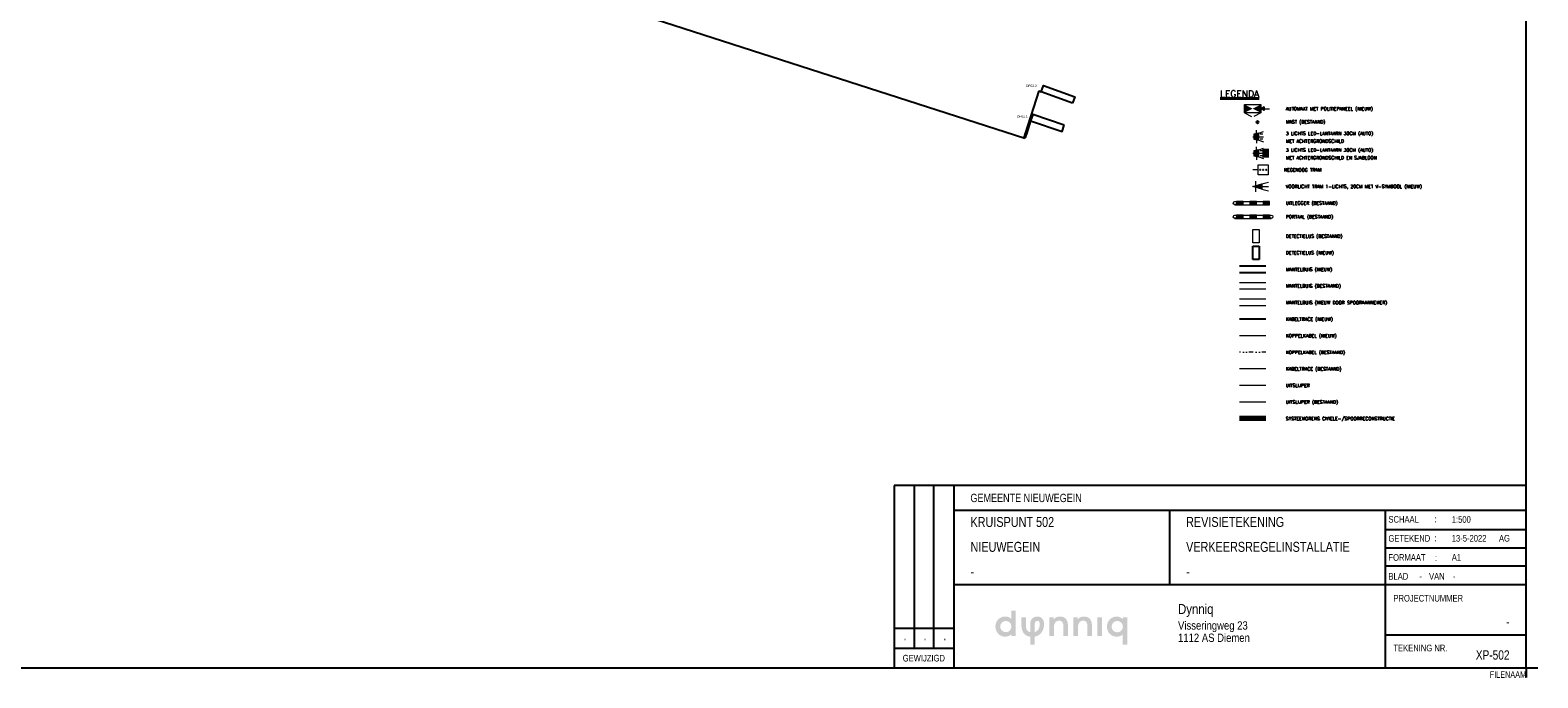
# Model space of a CAD drawing. Extents: x 133810 to 134220, y 448637 to 448926.
# Tile 7 of 13: x 133990 to 134217, y 448637 to 448735. Entities that reach past the tile are written whole.
import ezdxf
from ezdxf.enums import TextEntityAlignment as Align

# ---------------------------------------------------------------- set-up
doc = ezdxf.new("R2010")
doc.units = 0
doc.header["$MEASUREMENT"] = 0
doc.linetypes.add('DGN Style 6', pattern=[17.238445, 6.344328, -3.62533, 0.009063, -3.62533, 0.009063, -3.62533])
for name, color, linetype in [('01-NAW-AFD', 7, 'Continuous'), ('1-kabel nieuw', 2, 'Continuous'), ('2-buis nieuw', 4, 'Continuous'), ('3-lussen nieuw', 6, 'Continuous')]:
    doc.layers.add(name, color=color, linetype=linetype)
for name, color, linetype, lineweight in [('N-SB-KG-BEHEERGRENS-G', 130, 'afscheidingslijn', 70), ('N-WA-VW-VRI-BEKABELING-LUSSEN-NIEUW', 4, 'Continuous', 13), ('N-WA-VW-VRI-BESTAAND-LUSSEN', 1, 'Continuous', 0), ('N-WA-VW-VRI-KABELTRACE-BESTAAND', 1, 'Continuous', 0), ('N-WA-VW-VRI-KOPPELKABEL', 5, 'Continuous', 13), ('N-WA-VW-VRI-KOPPELKABEL BESTAAND', 12, 'DGN Style 6', 13), ('N-WA-VW-VRI-LEGENDA', 7, 'Continuous', 0), ('N-WA-VW-VRI-MANTELBUIS-BESTAAND', 1, 'Continuous', 0), ('N-WA-VW-VRI-MANTELBUIS-DOOR SPOOR AANNEMER', 3, 'Continuous', 0), ('N-WA-VW-VRI-MEUBILAIR', 7, 'Continuous', 13), ('N-WA-VW-VRI-MEUBILAIR POLITIEPANEEL', 7, 'Continuous', 13), ('N-WA-VW-VRI-MEUBILAIR VRI KAST', 7, 'Continuous', 13), ('N-WA-VW-VRI-PORTAAL BESTAAND', 1, 'Continuous', 0), ('N-WA-VW-VRI-UITLEGGER BESTAAND', 1, 'Continuous', 0), ('N-WA-VW-VRI-UITSLIJPER BESTAAND', 11, 'Continuous', 0), ('N-WE-VW-VRI-MAST BESTAAND', 1, 'Continuous', 30)]:
    doc.layers.add(name, color=color, linetype=linetype, lineweight=lineweight)
doc.styles.add('ISO', font='ARIALN.TTF')
doc.styles.add('Style-dgnlstyle-obk', font='dgnlstyle-obk.shx')
doc.styles.add('Style-romans', font='romans.shx')
doc.styles.add('StyleArial', font='arial.ttf')
doc.styles.add('wos_iso', font='isocpeur.ttf')
doc.linetypes.add('afscheidingslijn', pattern='A,2.575,-1.6,["ÿ",Style-dgnlstyle-obk,S=0.012698,R=0,X=0,Y=0],-1.6,2.575', length=8.35)
doc.dimstyles.new('1_200', dxfattribs={"dimtxt": 0.5, "dimasz": 0.5, "dimexe": 0.15, "dimexo": 0.15, "dimgap": 0.25, "dimtad": 1, "dimdec": 0, "dimdsep": 46, "dimtxsty": 'Style-romans', "dimcen": 0, "dimclrd": 7, "dimclre": 7, "dimazin": 3, "dimtfac": 1, "dimtdec": 0, "dimtmove": 0, "dimatfit": 1, "dimfxl": 1, "dimfrac": 2, "dimtolj": 1, "dimlwd": 0, "dimlwe": 0, "dimarcsym": 0})

# ---------------------------------------------------------------- blocks, each defined once
blk = doc.blocks.new('3LTEST_8')
at = {"layer": 'N-WA-VW-VRI-MEUBILAIR'}
blk.add_hatch(color=256, dxfattribs=at).paths.add_polyline_path([(0.076, -0.044), (0.016, -0.032), (0.016, 0.032), (0.076, 0.044), (0.076, 0)])
for p, q in [((0, 0), (0.016, 0)), ((0.076, 0.044), (0.136, 0.064)), ((0.076, 0), (0.136, 0)), ((0.128, 0.032), (0.092, 0.032)), ((0.076, -0.044), (0.136, -0.064)), ((0.128, -0.032), (0.092, -0.032))]:
    blk.add_line(p, q, dxfattribs=at)
at = {"layer": 'N-WA-VW-VRI-MEUBILAIR', "flags": 128}
blk.add_lwpolyline([(0.076, -0.044), (0.076, 0), (0.076, 0.044), (0.016, 0.032), (0.016, -0.032)], close=True, dxfattribs=at)
blk = doc.blocks.new('3L30P_3')
at = {"layer": 'N-WA-VW-VRI-MEUBILAIR'}
blk.add_blockref('3LTEST_8', (0, 0), dxfattribs=at)
blk = doc.blocks.new('*U46')
at = {"layer": 'N-WA-VW-VRI-MEUBILAIR'}
for q in [(-0.23, 0.97), (-0.23, -0.97)]:
    blk.add_line((-0.23, 0), q, dxfattribs=at)
at = {"layer": 'N-WA-VW-VRI-MEUBILAIR', "xscale": 12, "yscale": 12, "zscale": 12, "rotation": 4.910378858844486e-10}
blk.add_blockref('3L30P_3', (-0.82, 0), dxfattribs=at)
blk = doc.blocks.new('*U49')
at = {"layer": 'N-WA-VW-VRI-BESTAAND-LUSSEN'}
for p, q in [((-0.5, -1), (-0.5, 1)), ((-0.5, 1), (0.5, 1)), ((0.5, 1), (0.5, -1)), ((0.5, -1), (-0.5, -1))]:
    blk.add_line(p, q, dxfattribs=at)
blk = doc.blocks.new('*U50')
at = {"layer": 'N-WA-VW-VRI-LEGENDA', "color": 7}
for p, q in [((-1.24, -0.35), (-0.17, -0.89)), ((1.24, -0.35), (0.17, -0.89))]:
    blk.add_line(p, q, dxfattribs=at)
at = {"layer": 'N-WA-VW-VRI-LEGENDA', "color": 7, "flags": 128}
blk.add_lwpolyline([(-1.24, 0.89), (1.24, 0.89), (1.24, -0.35), (-1.24, -0.35)], close=True, dxfattribs=at)
at = {"layer": 'N-WA-VW-VRI-LEGENDA', "color": 7, "extrusion": (0, 0, -1)}
blk.add_solid([(1.24, -0.35), (0, 0.27), (1.24, 0.89)], dxfattribs=at)
at = {"layer": 'N-WA-VW-VRI-LEGENDA', "color": 7}
blk.add_solid([(1.24, 0.89), (0, 0.27), (1.24, -0.35)], dxfattribs=at)
blk = doc.blocks.new('*U1')
at = {"color": 0, "linetype": 'ByBlock', "lineweight": -2}
for p, q in [((0.04, 0.08), (0.04, -0.08)), ((0.14, 0.04), (0.237, 0.066)), ((0.14, 0), (0.24, 0)), ((0.14, -0.04), (0.237, -0.066))]:
    blk.add_line(p, q, dxfattribs=at)
at = {"color": 0, "linetype": 'ByBlock', "lineweight": -2, "flags": 128}
blk.add_lwpolyline([(0, 0), (0.14, 0.04), (0.14, -0.04)], close=True, dxfattribs=at)
at = {"color": 0, "linetype": 'ByBlock', "lineweight": -2, "extrusion": (0, 0, -1)}
blk.add_solid([(0, 0), (-0.14, 0.04), (-0.14, -0.04)], dxfattribs=at)
at = {"color": 0, "linetype": 'ByBlock', "lineweight": -2, "style": 'wos_iso'}
blk.add_attdef('X.X', text='', height=0.05, rotation=0, dxfattribs=at).set_placement((0.268, 0), align=Align.MIDDLE_LEFT)
blk = doc.blocks.new('*U51')
at = {"layer": 'N-WA-VW-VRI-MEUBILAIR POLITIEPANEEL'}
for p, q in [((0, -0.65), (0, 0.65)), ((-0.29, -0.15), (0, -0.65)), ((-0.29, -0.15), (0.29, -0.15))]:
    blk.add_line(p, q, dxfattribs=at)
at = {"layer": 'N-WA-VW-VRI-MEUBILAIR POLITIEPANEEL', "flags": 128}
blk.add_lwpolyline([(0.29, -0.15), (0, -0.65), (-0.29, -0.15)], close=True, dxfattribs=at)
at = {"layer": 'N-WA-VW-VRI-MEUBILAIR POLITIEPANEEL', "extrusion": (0, 0, -1)}
blk.add_solid([(-0.29, -0.15), (0, -0.65), (0.29, -0.15)], dxfattribs=at)
blk = doc.blocks.new('Legenda')
at = {"layer": 'N-WA-VW-VRI-MEUBILAIR', "ltscale": 0.1}
h = blk.add_hatch(color=256, dxfattribs=at)
edge = h.paths.add_edge_path()
edge.add_arc((6.42, -10.73), 0.0625, 0, 180)
edge.add_arc((6.42, -10.73), 0.0625, 180, 360)
h = blk.add_hatch(color=256, dxfattribs=at)
edge = h.paths.add_edge_path()
edge.add_arc((6.86, -10.73), 0.0625, 0, 180)
edge.add_arc((6.86, -10.73), 0.0625, 180, 360)
h = blk.add_hatch(color=256, dxfattribs=at)
edge = h.paths.add_edge_path()
edge.add_arc((7.34, -10.73), 0.0625, 0, 180)
edge.add_arc((7.34, -10.73), 0.0625, 180, 360)
at = {"layer": '1-kabel nieuw', "color": 2}
blk.add_line((7.29, -33.23), (3.29, -33.23), dxfattribs=at)
at = {"layer": '2-buis nieuw'}
for p, q in [((7.29, -25.23), (3.29, -25.23)), ((7.29, -26.23), (3.29, -26.23))]:
    blk.add_line(p, q, dxfattribs=at)
at = {"layer": '3-lussen nieuw'}
for p, q in [((5.29, -24.22), (5.29, -22.22)), ((5.29, -22.22), (6.29, -22.22)), ((6.29, -22.22), (6.29, -24.22)), ((6.29, -24.22), (5.29, -24.22))]:
    blk.add_line(p, q, dxfattribs=at)
at = {"layer": 'N-SB-KG-BEHEERGRENS-G', "ltscale": 0.1}
blk.add_line((7.29, -48.22), (3.29, -48.22), dxfattribs=at)
at = {"layer": 'N-WA-VW-VRI-BEKABELING-LUSSEN-NIEUW'}
blk.add_line((7.29, -43.22), (3.29, -43.22), dxfattribs=at)
at = {"layer": 'N-WA-VW-VRI-KABELTRACE-BESTAAND', "ltscale": 0.1}
blk.add_line((7.29, -40.73), (3.29, -40.73), dxfattribs=at)
at = {"layer": 'N-WA-VW-VRI-KOPPELKABEL', "color": 2}
blk.add_line((7.29, -35.73), (3.29, -35.73), dxfattribs=at)
at = {"layer": 'N-WA-VW-VRI-KOPPELKABEL BESTAAND', "ltscale": 0.1}
blk.add_line((7.29, -38.23), (3.29, -38.23), dxfattribs=at)
at = {"layer": 'N-WA-VW-VRI-LEGENDA', "color": 7}
for p, q in [((5.89, -5.72), (5.89, -4.75)), ((5.89, -5.72), (5.89, -6.69)), ((5.87, -8.22), (5.87, -7.25)), ((5.87, -8.22), (5.87, -9.19)), ((5.89, -8.22), (5.89, -7.25)), ((5.89, -8.22), (5.89, -9.19))]:
    blk.add_line(p, q, dxfattribs=at)
at = {"layer": 'N-WA-VW-VRI-MANTELBUIS-BESTAAND'}
for p, q in [((7.29, -27.73), (3.29, -27.73)), ((7.29, -28.73), (3.29, -28.73))]:
    blk.add_line(p, q, dxfattribs=at)
at = {"layer": 'N-WA-VW-VRI-MANTELBUIS-DOOR SPOOR AANNEMER'}
for p, q in [((7.29, -30.23), (3.29, -30.23)), ((7.29, -31.23), (3.29, -31.23))]:
    blk.add_line(p, q, dxfattribs=at)
at = {"layer": 'N-WA-VW-VRI-MEUBILAIR', "ltscale": 0.1}
blk.add_line((6.11, -10.73), (5.29, -10.73), dxfattribs=at)
at = {"layer": 'N-WA-VW-VRI-MEUBILAIR', "ltscale": 0.1, "flags": 128}
blk.add_lwpolyline([(6.11, -9.98), (7.61, -9.98), (7.61, -11.48), (6.11, -11.48)], close=True, dxfattribs=at)
for points in [[(6.36, -10.73, -1), (6.48, -10.73, -1), (6.36, -10.73)], [(6.8, -10.73, -1), (6.93, -10.73, -1), (6.8, -10.73)], [(7.28, -10.73, -1), (7.4, -10.73, -1), (7.28, -10.73)]]:
    blk.add_lwpolyline(points, format="xyb", dxfattribs=at)
for points in [[(6.48, -10.73, 1), (6.36, -10.73, 1)], [(6.93, -10.73, 1), (6.8, -10.73, 1)], [(7.4, -10.73, 1), (7.28, -10.73, 1)]]:
    blk.add_lwpolyline(points, format="xyb", close=True, dxfattribs=at)
at = {"layer": 'N-WA-VW-VRI-PORTAAL BESTAAND'}
for p, q in [((2.61, -17.54), (8.1, -17.54)), ((2.61, -18.04), (8.1, -18.04))]:
    blk.add_line(p, q, dxfattribs=at)
at = {"layer": 'N-WA-VW-VRI-PORTAAL BESTAAND', "flags": 128}
for points in [[(3.85, -17.54), (2.85, -17.54), (2.85, -18.04), (3.85, -18.04)], [(5.85, -17.54), (4.85, -17.54), (4.85, -18.04), (5.85, -18.04)], [(7.85, -17.54), (6.85, -17.54), (6.85, -18.04), (7.85, -18.04)]]:
    blk.add_lwpolyline(points, close=True, dxfattribs=at)
at = {"layer": 'N-WA-VW-VRI-PORTAAL BESTAAND'}
for centre in [(2.61, -17.79), (8.1, -17.79)]:
    blk.add_circle(centre, 0.25, dxfattribs=at)
for points in [[(3.85, -17.54), (2.85, -17.54), (3.85, -18.04), (2.85, -18.04)], [(5.85, -17.54), (4.85, -17.54), (5.85, -18.04), (4.85, -18.04)], [(7.85, -17.54), (6.85, -17.54), (7.85, -18.04), (6.85, -18.04)]]:
    blk.add_solid(points, dxfattribs=at)
at = {"layer": 'N-WA-VW-VRI-UITLEGGER BESTAAND'}
for p, q in [((2.61, -15.47), (7.85, -15.47)), ((2.61, -15.97), (7.85, -15.97))]:
    blk.add_line(p, q, dxfattribs=at)
at = {"layer": 'N-WA-VW-VRI-UITLEGGER BESTAAND', "flags": 128}
for points in [[(3.85, -15.47), (2.85, -15.47), (2.85, -15.97), (3.85, -15.97)], [(5.85, -15.47), (4.85, -15.47), (4.85, -15.97), (5.85, -15.97)], [(7.85, -15.47), (6.85, -15.47), (6.85, -15.97), (7.85, -15.97)]]:
    blk.add_lwpolyline(points, close=True, dxfattribs=at)
at = {"layer": 'N-WA-VW-VRI-UITLEGGER BESTAAND'}
blk.add_circle((2.61, -15.72), 0.25, dxfattribs=at)
for points in [[(3.85, -15.47), (2.85, -15.47), (3.85, -15.97), (2.85, -15.97)], [(7.85, -15.47), (6.85, -15.47), (7.85, -15.97), (6.85, -15.97)]]:
    blk.add_solid(points, dxfattribs=at)
at = {"layer": 'N-WA-VW-VRI-UITLEGGER BESTAAND', "extrusion": (0, 0, -1)}
blk.add_solid([(-5.85, -15.47), (-4.85, -15.47), (-5.85, -15.97), (-4.85, -15.97)], dxfattribs=at)
at = {"layer": 'N-WA-VW-VRI-UITSLIJPER BESTAAND'}
blk.add_line((7.29, -45.72), (3.29, -45.72), dxfattribs=at)
at = {"layer": 'N-WE-VW-VRI-MAST BESTAAND'}
blk.add_circle((6.03, -3.55), 0.15, dxfattribs=at)
at = {"layer": 'N-WA-VW-VRI-BESTAAND-LUSSEN'}
blk.add_blockref('*U49', (5.79, -20.72), dxfattribs=at)
at = {"layer": 'N-WA-VW-VRI-LEGENDA', "color": 7}
blk.add_blockref('*U50', (5.29, -1.77), dxfattribs=at)
at = {"layer": 'N-WA-VW-VRI-MEUBILAIR'}
for p in [(6.11, -5.72), (6.11, -8.22)]:
    blk.add_blockref('*U46', p, dxfattribs=at)
at = {"layer": 'N-WA-VW-VRI-MEUBILAIR', "ltscale": 0.1, "xscale": 10, "yscale": 10, "zscale": 10}
blk.add_blockref('*U1', (5.29, -13.23), dxfattribs=at)
at = {"layer": 'N-WA-VW-VRI-MEUBILAIR POLITIEPANEEL', "rotation": 269.999999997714}
blk.add_blockref('*U51', (7.18, -1.5), dxfattribs=at)
at = {"layer": 'N-WA-VW-VRI-LEGENDA', "color": 7, "linetype": 'Continuous', "lineweight": 40, "style": 'Style-romans'}
blk.add_text('%%uLEGENDA%%U', height=1, dxfattribs=at).set_placement((3.32, 0.76), align=Align.MIDDLE_CENTER)
at = {"layer": 'N-WA-VW-VRI-LEGENDA', "style": 'Style-romans'}
for s, p in [('AUTOMAAT MET POLITIEPANEEL (NIEUW)', (10.29, -1.5)), ('MAST (BESTAAND)', (10.29, -3.49)), ('NEGENOOG TRAM', (9.99, -10.73)), ('VOORLICHT TRAM 1-LICHTS, 20CM MET V-SYMBOOL (NIEUW)', (10.29, -13.23)), ('UITLEGGER (BESTAAND)', (10.29, -15.72)), ('PORTAAL (BESTAAND)', (10.29, -17.79)), ('DETECTIELUS (BESTAAND)', (10.29, -20.72)), ('DETECTIELUS (NIEUW)', (10.29, -23.22)), ('MANTELBUIS (NIEUW)', (10.29, -25.73)), ('KABELTRACE (NIEUW)', (10.29, -33.23)), ('KOPPELKABEL (NIEUW)', (10.29, -35.73)), ('KOPPELKABEL (BESTAAND)', (10.29, -38.23)), ('KABELTRACE (BESTAAND)', (10.29, -40.73)), ('UITSLIJPER', (10.29, -43.22)), ('UITSLIJPER (BESTAAND)', (10.29, -45.72)), ('SYSTEEMGRENS CIVIELE-/SPOORRECONSTRUCTIE', (10.29, -48.22))]:
    blk.add_text(s, height=0.5, dxfattribs=at).set_placement(p, align=Align.MIDDLE_LEFT)
at = {"layer": 'N-WA-VW-VRI-LEGENDA', "char_height": 0.5, "attachment_point": 4, "line_spacing_factor": 1.4, "style": 'Style-romans'}
for s, insert in [('3 LICHTS LED-LANTAARN 30CM (AUTO)\\PMET ACHTERGRONDSCHILD', (10.29, -5.81)), ('3 LICHTS LED-LANTAARN 30CM (AUTO)\\PMET ACHTERGRONDSCHILD EN SJABLOON', (10.29, -8.31)), ('MANTELBUIS (BESTAAND)', (10.29, -28.31)), ('MANTELBUIS (NIEUW DOOR SPOORAANNEMER)', (10.29, -30.81))]:
    blk.add_mtext(s, dxfattribs=dict(at, insert=insert))
at = {"layer": 'N-WA-VW-VRI-LEGENDA', "color": 7}
blk.add_leader([(7.27, -8.88), (7.27, -7.57)], dimstyle='1_200', override={"dimscale": 1, "dimlwd": 65534}, dxfattribs=at)

msp = doc.modelspace()

# ---------------------------------------------------------------- hatches: boundary and pattern name
h = msp.add_hatch(color=256)
h.dxf.hatch_style = 1
h.set_gradient(color1=(230, 35, 75), color2=(240, 125, 0))
h.paths.add_polyline_path([(134138.491, 448647.419), (134137.81, 448647.419), (134137.81, 448646.169, 0.0674927), (134137.426, 448646.411, 0.0884559), (134136.955, 448646.51, 0.1005514), (134136.439, 448646.443, 0.0702378), (134136.029, 448646.237, 0.09379), (134135.662, 448645.845, 0.0850844), (134135.466, 448645.353, 0.0978029), (134135.452, 448644.707, 0.1269876), (134135.804, 448643.971, 0.1237742), (134136.322, 448643.592, 0.0889152), (134136.791, 448643.483, 0.0878036), (134137.292, 448643.541, 0.0875537), (134137.677, 448643.733, 0.06344), (134137.791, 448643.826, 0.0254739), (134137.845, 448643.883), (134137.845, 448643.577), (134138.491, 448643.577)])
h.paths.add_polyline_path([(134137.833, 448645.079, -0.2066042), (134137.591, 448644.392, -0.3645722), (134136.49, 448644.312, -0.3501943), (134136.211, 448645.329, -0.4129325), (134137.337, 448645.779, -0.286081)], flags=16)
h.paths.add_polyline_path([(134142.351, 448644.08, 0.08382), (134142.627, 448644.593, 0.0786768), (134142.758, 448645.435, 0.0544063), (134142.699, 448645.82, 0.1670663), (134142.342, 448646.326, 0.1606872), (134141.742, 448646.515, 0.2055737), (134140.973, 448646.205, 0.205532), (134140.668, 448645.435), (134140.668, 448644.168, -0.0501041), (134140.465, 448644.225, -0.1195285), (134140.237, 448644.384, -0.1254274), (134140.059, 448644.795, -0.0477497), (134140.013, 448645.406), (134140.013, 448646.417), (134139.332, 448646.417), (134139.332, 448645.406, 0.0783434), (134139.468, 448644.423, 0.0983767), (134139.754, 448643.915, 0.0898638), (134140.083, 448643.658, 0.0860736), (134140.668, 448643.486), (134140.668, 448642.281), (134141.35, 448642.281), (134141.35, 448643.486, 0.0781303), (134141.881, 448643.673, 0.0935677)])
h.paths.add_polyline_path([(134141.35, 448644.168), (134141.35, 448645.406, -0.1840879), (134141.468, 448645.74, -0.1579757), (134141.65, 448645.837, -0.1079358), (134141.859, 448645.831, -0.1146787), (134141.978, 448645.766, -0.0884077), (134142.049, 448645.674, -0.0962645), (134142.102, 448645.475, -0.0299507), (134142.097, 448645.219, -0.0269474), (134142.057, 448644.948, -0.0778327), (134141.901, 448644.566, -0.1206954), (134141.568, 448644.259, -0.0499832)], flags=16)
h.paths.add_polyline_path([(134144.408, 448645.574, -0.2582663), (134144.96, 448645.879, -0.1573663), (134145.408, 448645.779, -0.1312126), (134145.571, 448645.599, -0.1032654), (134145.661, 448645.162, -0.0025663), (134145.663, 448644.873), (134145.663, 448643.577), (134146.35, 448643.577), (134146.35, 448644.873, 0.0101566), (134146.338, 448645.4, 0.0398537), (134146.27, 448645.776, 0.1340989), (134145.992, 448646.216, 0.1037449), (134145.583, 448646.445, 0.066741), (134145.208, 448646.513, 0.1233694), (134144.608, 448646.402, 0.1316882), (134144.206, 448646.042), (134144.206, 448646.417), (134143.566, 448646.417), (134143.566, 448643.577), (134144.253, 448643.577), (134144.253, 448644.873, -0.1363792)])
h.paths.add_polyline_path([(134148.026, 448645.574, -0.2582663), (134148.579, 448645.879, -0.1573663), (134149.027, 448645.779, -0.1312126), (134149.19, 448645.599, -0.1032654), (134149.28, 448645.162, -0.0025663), (134149.282, 448644.873), (134149.282, 448643.577), (134149.969, 448643.577), (134149.969, 448644.873, 0.0101566), (134149.957, 448645.4, 0.0398537), (134149.889, 448645.776, 0.1340989), (134149.611, 448646.216, 0.1037449), (134149.202, 448646.445, 0.066741), (134148.827, 448646.513, 0.1233694), (134148.227, 448646.402, 0.1316882), (134147.825, 448646.042), (134147.825, 448646.417), (134147.185, 448646.417), (134147.185, 448643.577), (134147.872, 448643.577), (134147.872, 448644.873, -0.1363792)])
h.paths.add_polyline_path([(134151.491, 448646.417), (134150.804, 448646.417), (134150.804, 448643.577), (134151.491, 448643.577)])
h.paths.add_polyline_path([(134155.302, 448646.417), (134154.655, 448646.417), (134154.655, 448646.111, 0.4570707), (134152.554, 448645.942, 0.183105), (134152.249, 448644.987, 0.2019629), (134152.646, 448643.925, 0.206395), (134153.704, 448643.479, 0.1938162), (134154.62, 448643.825), (134154.62, 448642.281), (134155.302, 448642.281)])
h.paths.add_polyline_path([(134152.933, 448644.988, -1), (134154.644, 448644.988, -1)], flags=16)

# ---------------------------------------------------------------- linework, layer by layer
at = {"color": 5}
for p, q in [((134215.416, 448638.769), (134215.416, 448925.769)), ((134215.416, 448666.269), (134129.166, 448666.269)), ((134129.166, 448666.269), (134129.166, 448638.769)), ((134215.449, 448662.519), (134129.199, 448662.519)), ((134161.666, 448662.519), (134161.666, 448651.269)), ((134194.166, 448662.519), (134194.166, 448651.269)), ((134215.416, 448651.269), (134129.166, 448651.269)), ((134194.166, 448651.269), (134194.166, 448638.769)), ((134194.166, 448643.769), (134215.416, 448643.769)), ((133812.416, 448638.769), (134215.416, 448638.769))]:
    msp.add_line(p, q, dxfattribs=at)
at = {"color": 1}
for p, q in [((134129.166, 448666.269), (134120.166, 448666.269)), ((134120.166, 448666.269), (134120.166, 448638.769)), ((134123.166, 448666.269), (134123.166, 448641.756)), ((134126.166, 448641.756), (134126.166, 448666.269)), ((134129.166, 448666.269), (134129.166, 448641.756)), ((134194.166, 448659.644), (134215.416, 448659.644)), ((134194.166, 448656.894), (134215.416, 448656.894)), ((134194.166, 448654.144), (134215.416, 448654.144)), ((134120.166, 448644.756), (134129.166, 448644.756)), ((134120.166, 448641.756), (134129.166, 448641.756))]:
    msp.add_line(p, q, dxfattribs=at)
for q in [(134215.416, 448637.315), (134217.186, 448638.769)]:
    msp.add_line((134215.416, 448638.769), q)
at = {"layer": '1-kabel nieuw'}
msp.add_line((134140.09, 448719.265), (134139.88, 448718.62), dxfattribs=at)
at = {"layer": '1-kabel nieuw', "elevation": 1.343}
msp.add_lwpolyline([(134008.679, 448762.305), (134029.101, 448754.988), (134047.873, 448747.896), (134048.291, 448749.004), (134057.919, 448745.354), (134066.083, 448742.533), (134072.295, 448740.43), (134139.88, 448718.62)], dxfattribs=at)
at = {"layer": '1-kabel nieuw'}
msp.add_lwpolyline([(134139.9, 448719.327), (134139.692, 448718.681)], dxfattribs=at)
at = {"layer": '3-lussen nieuw'}
for p, q in [((134141.993, 448725.749), (134139.9, 448719.327)), ((134141.993, 448725.749), (134142.331, 448725.626)), ((134140.735, 448721.243), (134140.09, 448719.265))]:
    msp.add_line(p, q, dxfattribs=at)
at = {"layer": '3-lussen nieuw', "flags": 128}
for points in [[(134147.031, 448723.918), (134142.331, 448725.626), (134142.673, 448726.566), (134147.372, 448724.858)], [(134145.793, 448720.588), (134141.055, 448722.19), (134140.735, 448721.243), (134145.473, 448719.641)]]:
    msp.add_lwpolyline(points, close=True, dxfattribs=at)
at = {"layer": '3-lussen nieuw', "const_width": 0.15}
for points in [[(134139.825, 448719.327, 1), (134139.975, 448719.327, 1)], [(134140.015, 448719.265, 1), (134140.165, 448719.265, 1)]]:
    msp.add_lwpolyline(points, format="xyb", close=True, dxfattribs=at)

# ---------------------------------------------------------------- block references
at = {"layer": 'N-WA-VW-VRI-MEUBILAIR VRI KAST'}
msp.add_blockref('Legenda', (134168.912, 448724.575), dxfattribs=at)

# ---------------------------------------------------------------- texts
at = {"color": 1, "style": 'ISO', "width": 0.95}
for s, height, p in [('GEMEENTE NIEUWEGEIN', 1.25, (134131.666, 448663.769)), ('KRUISPUNT 502', 1.5, (134131.666, 448660.019)), ('REVISIETEKENING', 1.5, (134164.166, 448660.019)), ('NIEUWEGEIN', 1.5, (134131.666, 448656.269)), ('VERKEERSREGELINSTALLATIE', 1.5, (134164.166, 448656.269)), ('-', 1.5, (134131.666, 448652.519)), ('-', 1.5, (134164.166, 448652.519))]:
    msp.add_text(s, height=height, dxfattribs=at).set_placement(p)
at = {"color": 1, "style": 'ISO'}
for s, p in [('SCHAAL', (134194.666, 448660.669)), ('1:500', (134204.216, 448660.644)), (':', (134201.598, 448660.712)), ('GETEKEND', (134194.666, 448657.794)), (':', (134201.598, 448657.837)), ('13-5-2022', (134204.216, 448657.812)), ('AG', (134211.327, 448657.812)), ('FORMAAT', (134194.666, 448654.919)), (':', (134201.666, 448654.894)), ('A1', (134204.216, 448654.937)), ('BLAD', (134194.666, 448652.074)), ('VAN', (134200.787, 448652.074)), ('-', (134204.393, 448652.074)), ('PROJECTNUMMER', (134195.416, 448648.769)), ('TEKENING NR.', (134195.416, 448641.269)), ('GEWIJZIGD', (134121.452, 448639.736))]:
    msp.add_text(s, height=1, dxfattribs=at).set_placement(p)
msp.add_text('-', height=1, dxfattribs=at).set_placement((134199.526, 448652.074), align=Align.CENTER)
for s, height, width, p in [('-', 1.4, 0.95, (134212.916, 448645.019)), ('XP-502', 1.4, 0.95, (134212.916, 448640.019)), ('-', 1, 0.8, (134215.416, 448637.269))]:
    msp.add_text(s, height=height, dxfattribs=dict(at, width=width)).set_placement(p, align=Align.RIGHT)
for p in [(134122.181, 448642.86), (134125.181, 448642.86), (134128.181, 448642.86)]:
    msp.add_text('-', height=1, rotation=90, dxfattribs=at).set_placement(p)
at = {"color": 1, "style": 'ISO', "width": 0.8}
msp.add_attdef('FILENAAM', text='', height=1, dxfattribs=at).set_placement((134215.416, 448637.269), align=Align.RIGHT)
at = {"layer": '01-NAW-AFD', "style": 'ISO'}
for s, height, p in [('Dynniq', 1.5, (134162.953, 448646.895)), ('Visseringweg 23', 1.25, (134162.953, 448644.543)), ('1112 AS Diemen', 1.25, (134162.953, 448642.689))]:
    msp.add_text(s, height=height, dxfattribs=at).set_placement(p)
at = {"layer": '3-lussen nieuw', "char_height": 0.35, "attachment_point": 1, "line_spacing_factor": 0.8, "style": 'StyleArial'}
for s, insert in [('DF02.2', (134140.062, 448726.69)), ('DF02.1', (134138.691, 448722.088))]:
    msp.add_mtext(s, dxfattribs=dict(at, insert=insert))

doc.saveas('drawing.dxf')
